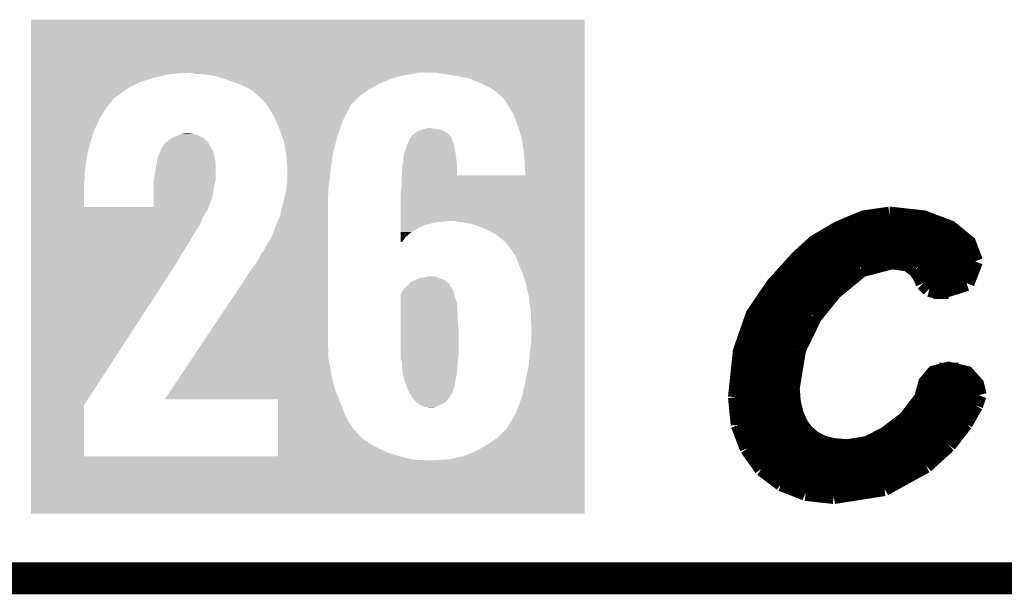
# Model space of a CAD drawing. Extents: x -0.05 to 0.95, y -0.15 to 1.54.
# Tile 5 of 27: x 0.43 to 0.61, y -0.15 to -0.04. Entities that reach past the tile are written whole.
import ezdxf

# ---------------------------------------------------------------- set-up
doc = ezdxf.new("R2010")
doc.units = 0
doc.layers.add('AMBIENT_26_CLICK_V100_GKO', color=5, linetype='CONTINUOUS')
doc.layers.add('AMBIENT_26_CLICK_V100_GTO', color=14, linetype='CONTINUOUS')

msp = doc.modelspace()

# ---------------------------------------------------------------- linework, layer by layer
at = {"layer": 'AMBIENT_26_CLICK_V100_GKO', "const_width": 0.006}
msp.add_lwpolyline([(-0.05, -0.15), (0.85, -0.15)], dxfattribs=at)
at = {"layer": 'AMBIENT_26_CLICK_V100_GTO', "const_width": 0.003}
for points in [[(0.5606, -0.1159), (0.5615, -0.1073), (0.5639, -0.1004), (0.5677, -0.0948), (0.5724, -0.0896), (0.5755, -0.0868), (0.5799, -0.0842), (0.5847, -0.0822), (0.5895, -0.0815)], [(0.5895, -0.0815), (0.5896, -0.0815), (0.5959, -0.0822), (0.6009, -0.0841), (0.6043, -0.0869), (0.6056, -0.0903)], [(0.5804, -0.0839), (0.6006, -0.0839)], [(0.5754, -0.0869), (0.6043, -0.0869)], [(0.5721, -0.0899), (0.6056, -0.0899)], [(0.5842, -0.0918), (0.5899, -0.0903)], [(0.5899, -0.0903), (0.5929, -0.0907)], [(0.604, -0.0944), (0.6056, -0.0903)], [(0.5791, -0.096), (0.5842, -0.0918)], [(0.5929, -0.0907), (0.5944, -0.0918)], [(0.5944, -0.0918), (0.5953, -0.093)], [(0.5693, -0.0929), (0.5825, -0.0929)], [(0.5952, -0.0929), (0.605, -0.0929)], [(0.5953, -0.093), (0.5959, -0.0944)], [(0.5668, -0.0959), (0.5792, -0.0959)], [(0.5753, -0.1007), (0.5791, -0.096)], [(0.5959, -0.0944), (0.597, -0.0955)], [(0.597, -0.0955), (0.5989, -0.096)], [(0.5978, -0.0959), (0.6006, -0.0959)], [(0.5989, -0.096), (0.604, -0.0944)], [(0.5648, -0.0989), (0.5766, -0.0989)], [(0.5723, -0.1069), (0.5753, -0.1007)], [(0.5632, -0.1019), (0.5746, -0.1019)], [(0.5621, -0.1049), (0.5731, -0.1049)], [(0.5711, -0.1142), (0.5723, -0.1069)], [(0.5613, -0.1079), (0.572, -0.1079)], [(0.5711, -0.1142), (0.5713, -0.1167), (0.5718, -0.1189), (0.5726, -0.1208), (0.5737, -0.1224), (0.5752, -0.1237), (0.577, -0.1246), (0.5791, -0.1251), (0.5815, -0.1253), (0.5853, -0.1247), (0.5888, -0.1229), (0.5926, -0.12), (0.5956, -0.1161), (0.5964, -0.1132), (0.5979, -0.1114), (0.6006, -0.1107), (0.604, -0.1115), (0.6058, -0.1135), (0.6063, -0.1155)], [(0.5608, -0.1109), (0.5713, -0.1109)], [(0.5989, -0.1109), (0.6025, -0.1109)], [(0.5606, -0.1139), (0.5711, -0.1139)], [(0.5962, -0.1139), (0.6059, -0.1139)], [(0.5606, -0.1159), (0.5611, -0.1211)], [(0.6056, -0.1174), (0.6063, -0.1155)], [(0.5606, -0.1169), (0.5713, -0.1169)], [(0.5951, -0.1169), (0.6058, -0.1169)], [(0.6037, -0.1208), (0.6056, -0.1174)], [(0.5609, -0.1199), (0.5721, -0.1199)], [(0.5927, -0.1199), (0.6043, -0.1199)], [(0.5611, -0.1211), (0.5628, -0.1255)], [(0.6006, -0.1248), (0.6037, -0.1208)], [(0.5617, -0.1229), (0.5742, -0.1229)], [(0.5889, -0.1229), (0.6022, -0.1229)], [(0.5628, -0.1255), (0.5655, -0.1293)], [(0.5963, -0.1287), (0.6006, -0.1248)], [(0.563, -0.1259), (0.5996, -0.1259)], [(0.5652, -0.1289), (0.596, -0.1289)], [(0.5655, -0.1293), (0.5692, -0.1321)], [(0.5885, -0.133), (0.5963, -0.1287)], [(0.5689, -0.1319), (0.5911, -0.1319)], [(0.5692, -0.1321), (0.5737, -0.1339)], [(0.579, -0.1345), (0.5885, -0.133)], [(0.5737, -0.1339), (0.579, -0.1345)]]:
    msp.add_lwpolyline(points, dxfattribs=at)
at = {"layer": 'AMBIENT_26_CLICK_V100_GTO'}
for points in [[(0.4279, -0.0548), (0.4279, -0.0448), (0.5321, -0.0548), (0.5321, -0.0448)], [(0.4279, -0.0448), (0.4279, -0.0448), (0.5321, -0.0448), (0.4279, -0.0448)], [(0.4279, -0.0551), (0.4279, -0.0548), (0.4538, -0.0551), (0.4573, -0.0548)], [(0.4279, -0.0558), (0.4279, -0.0551), (0.4508, -0.0558), (0.4538, -0.0551)], [(0.4588, -0.055), (0.4581, -0.0548), (0.4997, -0.055), (0.5009, -0.0548)], [(0.4605, -0.0551), (0.4588, -0.055), (0.4991, -0.0551), (0.4997, -0.055)], [(0.4626, -0.0554), (0.4605, -0.0551), (0.4975, -0.0554), (0.4991, -0.0551)], [(0.46386, -0.0558), (0.4626, -0.0554), (0.496, -0.0558), (0.4975, -0.0554)], [(0.506, -0.0551), (0.5043, -0.0548), (0.5321, -0.0551), (0.5321, -0.0548)], [(0.5081, -0.0554), (0.506, -0.0551), (0.5321, -0.0554), (0.5321, -0.0551)], [(0.5105, -0.0559), (0.5081, -0.0554), (0.5321, -0.0559), (0.5321, -0.0554)], [(0.4279, -0.0566), (0.4279, -0.0558), (0.4483, -0.0566), (0.4508, -0.0558)], [(0.4279, -0.0577), (0.4279, -0.0566), (0.4462, -0.0577), (0.4483, -0.0566)], [(0.4648, -0.0561), (0.46386, -0.0558), (0.4953, -0.0561), (0.496, -0.0558)], [(0.46566, -0.0564), (0.4648, -0.0561), (0.4946, -0.0564), (0.4953, -0.0561)], [(0.4671, -0.0569), (0.46566, -0.0564), (0.4934, -0.0569), (0.4946, -0.0564)], [(0.4694, -0.058), (0.4671, -0.0569), (0.4914, -0.058), (0.4934, -0.0569)], [(0.5127, -0.0568), (0.5105, -0.0559), (0.5321, -0.0568), (0.5321, -0.0559)], [(0.5148, -0.0579), (0.5127, -0.0568), (0.5321, -0.0579), (0.5321, -0.0568)], [(0.4279, -0.0588), (0.4279, -0.0577), (0.4447, -0.0588), (0.4462, -0.0577)], [(0.4279, -0.0597), (0.4279, -0.0588), (0.4434, -0.0597), (0.4447, -0.0588)], [(0.47063, -0.0591), (0.4694, -0.058), (0.4899, -0.0591), (0.4914, -0.058)], [(0.4713, -0.0597), (0.47063, -0.0591), (0.4893, -0.0597), (0.4899, -0.0591)], [(0.5166, -0.0594), (0.5148, -0.0579), (0.5321, -0.0594), (0.5321, -0.0579)], [(0.4279, -0.0604), (0.4279, -0.0597), (0.4429, -0.0604), (0.4434, -0.0597)], [(0.4279, -0.0607), (0.4279, -0.0604), (0.4426, -0.0607), (0.4429, -0.0604)], [(0.4279, -0.063), (0.4279, -0.0607), (0.4411, -0.063), (0.4426, -0.0607)], [(0.4721, -0.0605), (0.4713, -0.0597), (0.4885, -0.0605), (0.4893, -0.0597)], [(0.47235, -0.0609), (0.4721, -0.0605), (0.4881, -0.0609), (0.4885, -0.0605)], [(0.47248, -0.0611), (0.47235, -0.0609), (0.488, -0.0611), (0.4881, -0.0609)], [(0.47255, -0.0612), (0.47248, -0.0611), (0.488, -0.0612), (0.488, -0.0611)], [(0.5167, -0.0595), (0.5166, -0.0594), (0.5321, -0.0595), (0.5321, -0.0594)], [(0.5173, -0.0602), (0.5167, -0.0595), (0.5321, -0.0602), (0.5321, -0.0595)], [(0.5179, -0.0613), (0.5173, -0.0602), (0.5321, -0.0613), (0.5321, -0.0602)], [(0.4279, -0.0657), (0.4279, -0.063), (0.4398, -0.0657), (0.4411, -0.063)], [(0.4728, -0.0616), (0.47255, -0.0612), (0.48778, -0.0616), (0.488, -0.0612)], [(0.4738, -0.0633), (0.4728, -0.0616), (0.48687, -0.0633), (0.48778, -0.0616)], [(0.5188, -0.0627), (0.5179, -0.0613), (0.5321, -0.0627), (0.5321, -0.0613)], [(0.5195, -0.0647), (0.5188, -0.0627), (0.5321, -0.0647), (0.5321, -0.0627)], [(0.47401, -0.0638), (0.4738, -0.0633), (0.4866, -0.0638), (0.48687, -0.0633)], [(0.4746, -0.0652), (0.47401, -0.0638), (0.48613, -0.0652), (0.4866, -0.0638)], [(0.5202, -0.0669), (0.5195, -0.0647), (0.5321, -0.0669), (0.5321, -0.0647)], [(0.4279, -0.0683), (0.4279, -0.0657), (0.439, -0.0683), (0.4398, -0.0657)], [(0.4548, -0.0669), (0.4556, -0.0666), (0.46008, -0.0669), (0.45942, -0.0666)], [(0.4556, -0.0666), (0.45583, -0.0665), (0.45942, -0.0666), (0.4592, -0.0665)], [(0.45583, -0.0665), (0.4563, -0.0663), (0.4592, -0.0665), (0.4584, -0.0663)], [(0.4563, -0.0663), (0.457, -0.0662), (0.4584, -0.0663), (0.4576, -0.0662)], [(0.4752, -0.0668), (0.4746, -0.0652), (0.4856, -0.0668), (0.48613, -0.0652)], [(0.4995, -0.0669), (0.4996, -0.0666), (0.507, -0.0669), (0.5067, -0.0666)], [(0.4996, -0.0666), (0.50015, -0.0662), (0.5067, -0.0666), (0.5063, -0.0662)], [(0.50015, -0.0662), (0.5007, -0.0658), (0.5063, -0.0662), (0.5057, -0.0658)], [(0.5007, -0.0658), (0.50153, -0.0655), (0.5057, -0.0658), (0.505, -0.0655)], [(0.50153, -0.0655), (0.5018, -0.0654), (0.505, -0.0655), (0.5042, -0.0654)], [(0.5018, -0.0654), (0.5027, -0.0652), (0.5042, -0.0654), (0.5031, -0.0652)], [(0.4279, -0.0708), (0.4279, -0.0683), (0.4384, -0.0708), (0.439, -0.0683)], [(0.45268, -0.0687), (0.4531, -0.0681), (0.4617, -0.0687), (0.46136, -0.0681)], [(0.4531, -0.0681), (0.45322, -0.068), (0.46136, -0.0681), (0.4613, -0.068)], [(0.45322, -0.068), (0.45333, -0.0679), (0.4613, -0.068), (0.4613, -0.0679)], [(0.45333, -0.0679), (0.45357, -0.0677), (0.4613, -0.0679), (0.461, -0.0677)], [(0.45357, -0.0677), (0.4538, -0.0675), (0.461, -0.0677), (0.4608, -0.0675)], [(0.4538, -0.0675), (0.45463, -0.067), (0.4608, -0.0675), (0.4603, -0.067)], [(0.45463, -0.067), (0.4548, -0.0669), (0.4603, -0.067), (0.46008, -0.0669)], [(0.4755, -0.0676), (0.4752, -0.0668), (0.48538, -0.0676), (0.4856, -0.0668)], [(0.47587, -0.0697), (0.4755, -0.0676), (0.4848, -0.0697), (0.48538, -0.0676)], [(0.4985, -0.069), (0.4988, -0.0681), (0.50767, -0.069), (0.50743, -0.0681)], [(0.4988, -0.0681), (0.49886, -0.068), (0.50743, -0.0681), (0.5074, -0.068)], [(0.49886, -0.068), (0.4991, -0.0676), (0.5074, -0.068), (0.50725, -0.0676)], [(0.4991, -0.0676), (0.4992, -0.0672), (0.50725, -0.0676), (0.5071, -0.0672)], [(0.4992, -0.0672), (0.4994, -0.067), (0.5071, -0.0672), (0.5071, -0.067)], [(0.4994, -0.067), (0.4995, -0.0669), (0.5071, -0.067), (0.507, -0.0669)], [(0.5207, -0.0697), (0.5202, -0.0669), (0.5321, -0.0697), (0.5321, -0.0669)], [(0.4517, -0.0711), (0.452, -0.0702), (0.46256, -0.0711), (0.46236, -0.0702)], [(0.452, -0.0702), (0.4522, -0.0697), (0.46236, -0.0702), (0.46224, -0.0697)], [(0.4522, -0.0697), (0.4523, -0.0695), (0.46224, -0.0697), (0.4622, -0.0695)], [(0.4523, -0.0695), (0.4524, -0.0693), (0.4622, -0.0695), (0.46208, -0.0693)], [(0.4524, -0.0691), (0.45268, -0.0687), (0.46195, -0.0691), (0.4617, -0.0687)], [(0.4524, -0.0693), (0.4524, -0.0691), (0.46208, -0.0693), (0.46195, -0.0691)], [(0.476, -0.0704), (0.47587, -0.0697), (0.4847, -0.0704), (0.4848, -0.0697)], [(0.47614, -0.0726), (0.476, -0.0704), (0.4844, -0.0726), (0.4847, -0.0704)], [(0.498, -0.0709), (0.4982, -0.0698), (0.50795, -0.0709), (0.5078, -0.0698)], [(0.4982, -0.0698), (0.49846, -0.0691), (0.5078, -0.0698), (0.5077, -0.0691)], [(0.49846, -0.0691), (0.4985, -0.069), (0.5077, -0.0691), (0.50767, -0.069)], [(0.5209, -0.0729), (0.5207, -0.0697), (0.5321, -0.0729), (0.5321, -0.0697)], [(0.4279, -0.0731), (0.4279, -0.0708), (0.4381, -0.0731), (0.4384, -0.0708)], [(0.4513, -0.0736), (0.4515, -0.0722), (0.4627, -0.0736), (0.4627, -0.0722)], [(0.4515, -0.0722), (0.45154, -0.072), (0.4627, -0.0722), (0.4627, -0.072)], [(0.45154, -0.072), (0.45166, -0.0713), (0.4627, -0.072), (0.4626, -0.0713)], [(0.45166, -0.0713), (0.4517, -0.0711), (0.4626, -0.0713), (0.46256, -0.0711)], [(0.4978, -0.0722), (0.498, -0.0715), (0.50808, -0.0722), (0.50802, -0.0715)], [(0.4978, -0.0725), (0.4978, -0.0722), (0.5081, -0.0725), (0.50808, -0.0722)], [(0.498, -0.0713), (0.498, -0.0709), (0.508, -0.0713), (0.50795, -0.0709)], [(0.498, -0.0715), (0.498, -0.0713), (0.50802, -0.0715), (0.508, -0.0713)], [(0.4279, -0.0741), (0.4279, -0.0731), (0.438, -0.0741), (0.4381, -0.0731)], [(0.4279, -0.075), (0.4279, -0.0741), (0.438, -0.075), (0.438, -0.0741)], [(0.45106, -0.0748), (0.4513, -0.0736), (0.4627, -0.0748), (0.4627, -0.0736)], [(0.4762, -0.0736), (0.47614, -0.0726), (0.48428, -0.0736), (0.4844, -0.0726)], [(0.4762, -0.0751), (0.4762, -0.0736), (0.48411, -0.0751), (0.48428, -0.0736)], [(0.4977, -0.0744), (0.49772, -0.0741), (0.5321, -0.0744), (0.5321, -0.0741)], [(0.49772, -0.0741), (0.4978, -0.0731), (0.5081, -0.0741), (0.5081, -0.0731)], [(0.49772, -0.0741), (0.49772, -0.0741), (0.521, -0.0741), (0.5081, -0.0741)], [(0.4978, -0.0731), (0.4978, -0.0725), (0.5081, -0.0731), (0.5081, -0.0725)], [(0.521, -0.0741), (0.5209, -0.0729), (0.5321, -0.0741), (0.5321, -0.0729)], [(0.4279, -0.0756), (0.4279, -0.075), (0.4379, -0.0756), (0.438, -0.075)], [(0.4279, -0.0801), (0.4279, -0.0756), (0.4379, -0.0801), (0.4379, -0.0756)], [(0.451, -0.0751), (0.45106, -0.0748), (0.46264, -0.0751), (0.4627, -0.0748)], [(0.451, -0.0762), (0.451, -0.0751), (0.4624, -0.0762), (0.46264, -0.0751)], [(0.476, -0.0761), (0.47618, -0.0752), (0.48394, -0.0761), (0.4841, -0.0752)], [(0.47618, -0.0752), (0.4762, -0.0751), (0.4841, -0.0752), (0.48411, -0.0751)], [(0.4975, -0.0776), (0.4977, -0.0759), (0.5321, -0.0776), (0.5321, -0.0759)], [(0.4977, -0.0759), (0.4977, -0.0744), (0.5321, -0.0759), (0.5321, -0.0744)], [(0.451, -0.0774), (0.451, -0.0762), (0.4622, -0.0774), (0.4624, -0.0762)], [(0.451, -0.0786), (0.451, -0.0774), (0.4619, -0.0786), (0.4622, -0.0774)], [(0.47568, -0.0781), (0.47587, -0.0773), (0.4838, -0.0781), (0.4839, -0.0773)], [(0.47587, -0.0773), (0.4759, -0.0772), (0.4839, -0.0773), (0.4839, -0.0772)], [(0.4759, -0.0772), (0.47598, -0.0763), (0.4839, -0.0772), (0.4839, -0.0763)], [(0.47598, -0.0763), (0.476, -0.0761), (0.4839, -0.0763), (0.48394, -0.0761)], [(0.4975, -0.0827), (0.4975, -0.0776), (0.5321, -0.0827), (0.5321, -0.0776)], [(0.451, -0.0795), (0.451, -0.0786), (0.4616, -0.0795), (0.4619, -0.0786)], [(0.451, -0.0801), (0.451, -0.0795), (0.46134, -0.0801), (0.4616, -0.0795)], [(0.4749, -0.0812), (0.47568, -0.0781), (0.4838, -0.0812), (0.4838, -0.0781)], [(0.4279, -0.0802), (0.4279, -0.0801), (0.4613, -0.0802), (0.46134, -0.0801)], [(0.4279, -0.0801), (0.4279, -0.0801), (0.451, -0.0801), (0.4379, -0.0801)], [(0.4279, -0.0806), (0.4279, -0.0802), (0.4612, -0.0806), (0.4613, -0.0802)], [(0.4279, -0.0808), (0.4279, -0.0806), (0.461, -0.0808), (0.4612, -0.0806)], [(0.4279, -0.082), (0.4279, -0.0808), (0.4603, -0.082), (0.461, -0.0808)], [(0.4748, -0.0818), (0.4749, -0.0813), (0.4838, -0.0818), (0.4838, -0.0813)], [(0.4749, -0.0813), (0.4749, -0.0812), (0.4838, -0.0813), (0.4838, -0.0812)], [(0.4279, -0.0834), (0.4279, -0.082), (0.4597, -0.0834), (0.4603, -0.082)], [(0.4741, -0.0834), (0.4745, -0.0824), (0.4838, -0.0834), (0.4838, -0.0824)], [(0.4745, -0.0824), (0.4748, -0.0818), (0.4838, -0.0824), (0.4838, -0.0818)], [(0.4975, -0.0829), (0.4975, -0.0827), (0.5048, -0.0829), (0.507, -0.0827)], [(0.4975, -0.083), (0.4975, -0.0829), (0.5038, -0.083), (0.5048, -0.0829)], [(0.4975, -0.0833), (0.4975, -0.083), (0.5028, -0.0833), (0.5038, -0.083)], [(0.4975, -0.0834), (0.4975, -0.0833), (0.5021, -0.0834), (0.5028, -0.0833)], [(0.5082, -0.0829), (0.5077, -0.0827), (0.5321, -0.0829), (0.5321, -0.0827)], [(0.5096, -0.083), (0.5082, -0.0829), (0.5321, -0.083), (0.5321, -0.0829)], [(0.5114, -0.0834), (0.5096, -0.083), (0.5321, -0.0834), (0.5321, -0.083)], [(0.4279, -0.0848), (0.4279, -0.0834), (0.4588, -0.0848), (0.4597, -0.0834)], [(0.4279, -0.0862), (0.4279, -0.0848), (0.458, -0.0862), (0.4588, -0.0848)], [(0.4733, -0.0855), (0.4741, -0.0834), (0.4838, -0.0855), (0.4838, -0.0834)], [(0.4975, -0.0837), (0.4975, -0.0834), (0.5016, -0.0837), (0.5021, -0.0834)], [(0.4975, -0.0838), (0.4975, -0.0837), (0.5013, -0.0838), (0.5016, -0.0837)], [(0.4975, -0.0848), (0.4975, -0.0838), (0.4995, -0.0848), (0.5012, -0.0838)], [(0.4975, -0.0838), (0.4975, -0.0838), (0.5012, -0.0838), (0.5013, -0.0838)], [(0.4975, -0.0858), (0.4975, -0.0848), (0.4984, -0.0858), (0.4995, -0.0848)], [(0.5132, -0.0841), (0.5114, -0.0834), (0.5321, -0.0841), (0.5321, -0.0834)], [(0.5152, -0.0851), (0.5132, -0.0841), (0.5321, -0.0851), (0.5321, -0.0841)], [(0.517, -0.0865), (0.5152, -0.0851), (0.5321, -0.0865), (0.5321, -0.0851)], [(0.4279, -0.0873), (0.4279, -0.0862), (0.4573, -0.0873), (0.458, -0.0862)], [(0.472, -0.0877), (0.4733, -0.0855), (0.4838, -0.0877), (0.4838, -0.0855)], [(0.4975, -0.0866), (0.4975, -0.0858), (0.4978, -0.0866), (0.4984, -0.0858)], [(0.4975, -0.0867), (0.4975, -0.0866), (0.4975, -0.0867), (0.4978, -0.0866)], [(0.5185, -0.0883), (0.517, -0.0865), (0.5321, -0.0883), (0.5321, -0.0865)], [(0.4279, -0.0883), (0.4279, -0.0873), (0.4567, -0.0883), (0.4573, -0.0873)], [(0.4279, -0.0888), (0.4279, -0.0883), (0.4563, -0.0888), (0.4567, -0.0883)], [(0.4279, -0.0891), (0.4279, -0.0888), (0.4562, -0.0891), (0.4563, -0.0888)], [(0.4708, -0.0898), (0.4713, -0.0888), (0.4838, -0.0898), (0.4838, -0.0888)], [(0.4713, -0.0888), (0.4717, -0.0883), (0.4838, -0.0888), (0.4838, -0.0883)], [(0.4717, -0.0883), (0.472, -0.0877), (0.4838, -0.0883), (0.4838, -0.0877)], [(0.5186, -0.0886), (0.5185, -0.0883), (0.5321, -0.0886), (0.5321, -0.0883)], [(0.5191, -0.0892), (0.5186, -0.0886), (0.5321, -0.0892), (0.5321, -0.0886)], [(0.4279, -0.0908), (0.4279, -0.0891), (0.4552, -0.0908), (0.4562, -0.0891)], [(0.4701, -0.0909), (0.4708, -0.0898), (0.4838, -0.0909), (0.4838, -0.0898)], [(0.5196, -0.0905), (0.5191, -0.0892), (0.5321, -0.0905), (0.5321, -0.0892)], [(0.5203, -0.0922), (0.5196, -0.0905), (0.5321, -0.0922), (0.5321, -0.0905)], [(0.4279, -0.1174), (0.4279, -0.0908), (0.4379, -0.1174), (0.4552, -0.0908)], [(0.4681, -0.0938), (0.4691, -0.0922), (0.4838, -0.0938), (0.4838, -0.0922)], [(0.4691, -0.0922), (0.4701, -0.0909), (0.4838, -0.0922), (0.4838, -0.0909)], [(0.521, -0.0942), (0.5203, -0.0922), (0.5321, -0.0942), (0.5321, -0.0922)], [(0.46083, -0.1047), (0.4681, -0.0938), (0.4838, -0.1047), (0.4838, -0.0938)], [(0.4989, -0.0947), (0.4991, -0.0945), (0.5067, -0.0947), (0.5067, -0.0945)], [(0.4991, -0.0945), (0.4992, -0.0944), (0.5067, -0.0945), (0.5064, -0.0944)], [(0.4992, -0.0944), (0.4994, -0.0942), (0.5064, -0.0944), (0.50617, -0.0942)], [(0.4994, -0.0942), (0.4996, -0.0941), (0.50617, -0.0942), (0.50605, -0.0941)], [(0.4996, -0.0941), (0.50025, -0.0938), (0.50605, -0.0941), (0.5057, -0.0938)], [(0.50025, -0.0938), (0.5009, -0.0935), (0.5057, -0.0938), (0.50487, -0.0935)], [(0.5009, -0.0935), (0.50145, -0.0934), (0.50487, -0.0935), (0.5046, -0.0934)], [(0.50145, -0.0934), (0.502, -0.0933), (0.5046, -0.0934), (0.50437, -0.0933)], [(0.502, -0.0933), (0.5028, -0.0931), (0.50437, -0.0933), (0.5039, -0.0931)], [(0.5028, -0.0931), (0.5028, -0.0931), (0.5039, -0.0931), (0.5028, -0.0931)], [(0.5216, -0.0969), (0.521, -0.0942), (0.5321, -0.0969), (0.5321, -0.0942)], [(0.4975, -0.0965), (0.49786, -0.0959), (0.50757, -0.0965), (0.5074, -0.0959)], [(0.49786, -0.0959), (0.4981, -0.0955), (0.5074, -0.0959), (0.50717, -0.0955)], [(0.4981, -0.0955), (0.4989, -0.0947), (0.50717, -0.0955), (0.5067, -0.0947)], [(0.4975, -0.0973), (0.4975, -0.0965), (0.5078, -0.0973), (0.50757, -0.0965)], [(0.4975, -0.0979), (0.4975, -0.0973), (0.508, -0.0979), (0.5078, -0.0973)], [(0.4975, -0.0983), (0.4975, -0.0979), (0.5081, -0.0983), (0.508, -0.0979)], [(0.522, -0.0999), (0.5216, -0.0969), (0.5321, -0.0999), (0.5321, -0.0969)], [(0.4975, -0.0987), (0.4975, -0.0983), (0.5081, -0.0987), (0.5081, -0.0983)], [(0.4975, -0.0997), (0.4975, -0.0987), (0.5082, -0.0997), (0.5081, -0.0987)], [(0.4975, -0.1008), (0.4975, -0.0997), (0.5082, -0.1008), (0.5082, -0.0997)], [(0.5221, -0.1033), (0.522, -0.0999), (0.5321, -0.1033), (0.5321, -0.0999)], [(0.4975, -0.103), (0.4975, -0.1008), (0.5084, -0.103), (0.5082, -0.1008)], [(0.4975, -0.1078), (0.4975, -0.103), (0.5084, -0.1078), (0.5084, -0.103)], [(0.5221, -0.1052), (0.5221, -0.1033), (0.5321, -0.1052), (0.5321, -0.1033)], [(0.45837, -0.1084), (0.46083, -0.1047), (0.4839, -0.1084), (0.4838, -0.1047)], [(0.522, -0.1062), (0.5221, -0.1052), (0.5321, -0.1062), (0.5321, -0.1052)], [(0.5216, -0.1099), (0.5218, -0.1073), (0.5321, -0.1099), (0.5321, -0.1073)], [(0.5218, -0.1073), (0.522, -0.1062), (0.5321, -0.1073), (0.5321, -0.1062)], [(0.45603, -0.1119), (0.45837, -0.1084), (0.4845, -0.1119), (0.4839, -0.1084)], [(0.4975, -0.1087), (0.4975, -0.1078), (0.50831, -0.1087), (0.5084, -0.1078)], [(0.4977, -0.1092), (0.4975, -0.1087), (0.50826, -0.1092), (0.50831, -0.1087)], [(0.49774, -0.1098), (0.4977, -0.1092), (0.5082, -0.1098), (0.50826, -0.1092)], [(0.4978, -0.1109), (0.49774, -0.1098), (0.50813, -0.1109), (0.5082, -0.1098)], [(0.49789, -0.1113), (0.4978, -0.1109), (0.5081, -0.1113), (0.50813, -0.1109)], [(0.521, -0.1128), (0.5216, -0.1099), (0.5321, -0.1128), (0.5321, -0.1099)], [(0.45423, -0.1146), (0.45603, -0.1119), (0.4852, -0.1146), (0.4845, -0.1119)], [(0.4982, -0.1127), (0.49789, -0.1113), (0.5078, -0.1127), (0.5081, -0.1113)], [(0.49857, -0.1137), (0.4982, -0.1127), (0.5077, -0.1137), (0.5078, -0.1127)], [(0.5203, -0.1159), (0.521, -0.1128), (0.5321, -0.1159), (0.5321, -0.1128)], [(0.4531, -0.1163), (0.45423, -0.1146), (0.48588, -0.1163), (0.4852, -0.1146)], [(0.49883, -0.1144), (0.49857, -0.1137), (0.5074, -0.1144), (0.5077, -0.1137)], [(0.4989, -0.1146), (0.49883, -0.1144), (0.50735, -0.1146), (0.5074, -0.1144)], [(0.49902, -0.1148), (0.4989, -0.1146), (0.5073, -0.1148), (0.50735, -0.1146)], [(0.49908, -0.1149), (0.49902, -0.1148), (0.5073, -0.1149), (0.5073, -0.1148)], [(0.4744, -0.1191), (0.4744, -0.1163), (0.487, -0.1191), (0.48588, -0.1163)], [(0.49966, -0.1159), (0.49908, -0.1149), (0.5067, -0.1159), (0.5073, -0.1149)], [(0.4999, -0.1163), (0.49966, -0.1159), (0.50641, -0.1163), (0.5067, -0.1159)], [(0.5002, -0.1166), (0.4999, -0.1163), (0.5062, -0.1166), (0.50641, -0.1163)], [(0.5005, -0.1169), (0.5002, -0.1166), (0.50578, -0.1169), (0.5062, -0.1166)], [(0.5192, -0.1188), (0.5203, -0.1159), (0.5321, -0.1188), (0.5321, -0.1159)], [(0.4279, -0.127), (0.4279, -0.1174), (0.4379, -0.127), (0.4379, -0.1174)], [(0.50082, -0.1171), (0.5005, -0.1169), (0.5055, -0.1171), (0.50578, -0.1169)], [(0.5013, -0.1174), (0.50082, -0.1171), (0.5048, -0.1174), (0.5055, -0.1171)], [(0.5021, -0.1177), (0.5013, -0.1174), (0.5041, -0.1177), (0.5048, -0.1174)], [(0.5031, -0.1178), (0.5021, -0.1177), (0.5037, -0.1178), (0.5041, -0.1177)], [(0.4744, -0.1205), (0.4744, -0.1191), (0.4877, -0.1205), (0.487, -0.1191)], [(0.5177, -0.1214), (0.5192, -0.1188), (0.5321, -0.1214), (0.5321, -0.1188)], [(0.4744, -0.1209), (0.4744, -0.1205), (0.488, -0.1209), (0.4877, -0.1205)], [(0.4744, -0.1213), (0.4744, -0.1209), (0.4882, -0.1213), (0.488, -0.1209)], [(0.4744, -0.1214), (0.4744, -0.1213), (0.4884, -0.1214), (0.4882, -0.1213)], [(0.4744, -0.1216), (0.4744, -0.1214), (0.4884, -0.1216), (0.4884, -0.1214)], [(0.4744, -0.1227), (0.4744, -0.1216), (0.4894, -0.1227), (0.4884, -0.1216)], [(0.5157, -0.1235), (0.5175, -0.1217), (0.5321, -0.1235), (0.5321, -0.1217)], [(0.5175, -0.1217), (0.5177, -0.1214), (0.5321, -0.1217), (0.5321, -0.1214)], [(0.4744, -0.1237), (0.4744, -0.1227), (0.4903, -0.1237), (0.4894, -0.1227)], [(0.4744, -0.1252), (0.4744, -0.1237), (0.4927, -0.1252), (0.4903, -0.1237)], [(0.5142, -0.1246), (0.5157, -0.1235), (0.5321, -0.1246), (0.5321, -0.1235)], [(0.4744, -0.1263), (0.4744, -0.1252), (0.495, -0.1263), (0.4927, -0.1252)], [(0.5096, -0.1269), (0.5121, -0.1258), (0.5321, -0.1269), (0.5321, -0.1258)], [(0.5121, -0.1258), (0.5142, -0.1246), (0.5321, -0.1258), (0.5321, -0.1246)], [(0.4279, -0.1276), (0.4279, -0.127), (0.4996, -0.1276), (0.4974, -0.127)], [(0.4279, -0.127), (0.4279, -0.127), (0.4744, -0.127), (0.4379, -0.127)], [(0.4279, -0.1277), (0.4279, -0.1276), (0.5006, -0.1277), (0.4996, -0.1276)], [(0.4279, -0.1278), (0.4279, -0.1277), (0.502, -0.1278), (0.5013, -0.1277)], [(0.4279, -0.1378), (0.4279, -0.1278), (0.5321, -0.1378), (0.5321, -0.1278)], [(0.4744, -0.127), (0.4744, -0.1263), (0.4974, -0.127), (0.495, -0.1263)], [(0.503, -0.1278), (0.5066, -0.1276), (0.5321, -0.1278), (0.5321, -0.1276)], [(0.5066, -0.1276), (0.5096, -0.1269), (0.5321, -0.1276), (0.5321, -0.1269)]]:
    msp.add_solid(points, dxfattribs=at)

doc.saveas('drawing.dxf')
